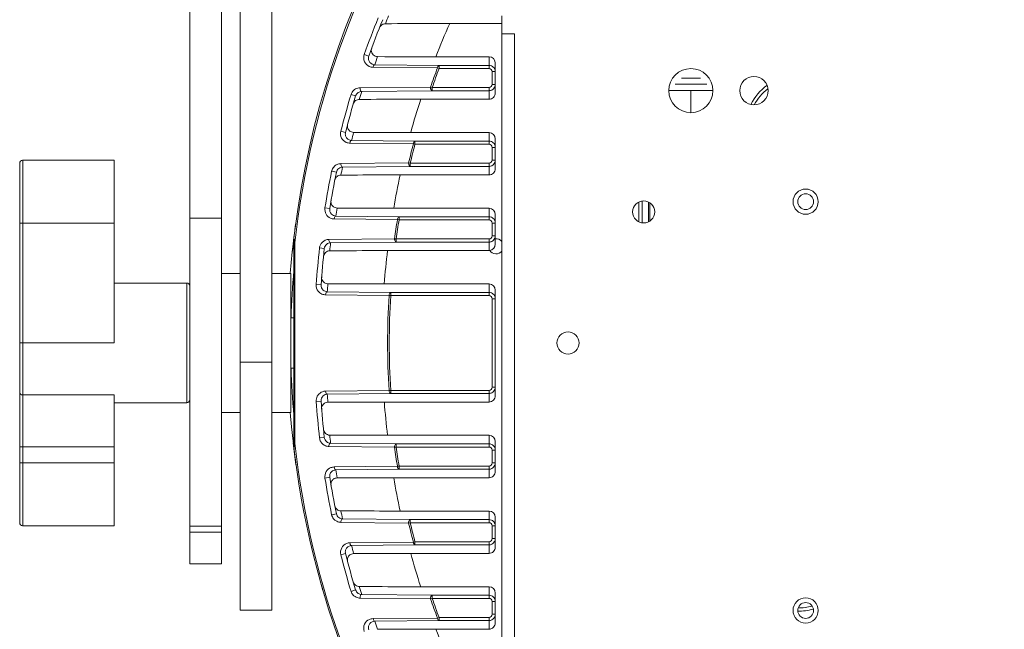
# Model space of a CAD drawing. Header units: millimetres. Extents: x 29170 to 33192, y 36 to 3108.
# Tile 80 of 256: x 29354 to 29510, y 2024 to 2120. Entities that reach past the tile are written whole.
import ezdxf

# ---------------------------------------------------------------- set-up
doc = ezdxf.new("R2010")
doc.units = ezdxf.units.MM
doc.layers.add('细实线', color=7, linetype='Continuous', lineweight=13)

msp = doc.modelspace()

# ---------------------------------------------------------------- linework, layer by layer
at = {"layer": '细实线'}
for p, q in [((29385.545, 2034.186), (29385.545, 2159.185)), ((29380.545, 2034.186), (29380.545, 2158.648)), ((29388.545, 2026.842), (29388.545, 2153.014)), ((29393.545, 2132.145), (29393.545, 2026.842)), ((29430.045, 2017.339), (29430.045, 2121.031)), ((29430.045, 2119.824), (29421.77, 2119.824)), ((29432.045, 2118.185), (29430.045, 2118.185)), ((29432.045, 2020.185), (29432.045, 2118.185)), ((29408.933, 2114.658), (29408.213, 2114.916)), ((29428.007, 2114.547), (29419.566, 2114.547)), ((29428.007, 2112.694), (29428.007, 2114.547)), ((29409.617, 2112.886), (29419.833, 2112.786)), ((29409.867, 2113.299), (29420.081, 2113.194)), ((29419.833, 2112.787), (29420.081, 2112.694)), ((29420.081, 2112.694), (29420.081, 2113.194)), ((29420.081, 2113.194), (29428.007, 2113.194)), ((29420.083, 2112.694), (29428.007, 2112.694)), ((29428.507, 2112.194), (29428.507, 2110.177)), ((29429.007, 2112.194), (29428.507, 2112.194)), ((29429.007, 2108.824), (29429.007, 2113.547)), ((29458.545, 2111.185), (29461.545, 2111.185)), ((29418.743, 2109.762), (29407.555, 2109.641)), ((29418.994, 2109.177), (29407.808, 2109.061)), ((29418.994, 2109.677), (29418.743, 2109.763)), ((29418.994, 2109.177), (29418.994, 2109.677)), ((29428.007, 2109.177), (29418.994, 2109.177)), ((29428.007, 2109.677), (29418.995, 2109.677)), ((29428.007, 2107.824), (29428.007, 2109.677)), ((29429.007, 2110.177), (29428.507, 2110.177)), ((29456.545, 2109.185), (29463.545, 2109.185)), ((29457.545, 2110.185), (29462.545, 2110.185)), ((29460.045, 2109.185), (29460.045, 2105.685)), ((29406.847, 2108.34), (29406.115, 2108.561)), ((29417.174, 2107.824), (29428.007, 2107.824)), ((29405.237, 2102.569), (29404.496, 2102.758)), ((29406.201, 2101.301), (29416.263, 2101.194)), ((29428.007, 2102.547), (29415.579, 2102.547)), ((29416.263, 2100.694), (29416.263, 2101.194)), ((29416.263, 2101.194), (29428.007, 2101.194)), ((29428.007, 2100.694), (29428.007, 2102.547)), ((29429.007, 2096.824), (29429.007, 2101.547)), ((29405.943, 2100.863), (29416.006, 2100.761)), ((29416.007, 2100.761), (29416.263, 2100.694)), ((29416.264, 2100.694), (29428.007, 2100.694)), ((29428.507, 2100.194), (29428.507, 2098.177)), ((29429.007, 2100.194), (29428.507, 2100.194)), ((29354.045, 2040.185), (29354.045, 2098.185)), ((29368.545, 2098.185), (29354.045, 2098.185)), ((29368.545, 2069.185), (29368.545, 2098.185)), ((29429.007, 2098.177), (29428.507, 2098.177)), ((29353.545, 2040.685), (29353.545, 2097.686)), ((29415.251, 2097.737), (29404.509, 2097.619)), ((29415.509, 2097.177), (29404.768, 2097.063)), ((29415.51, 2097.677), (29415.252, 2097.738)), ((29428.007, 2097.177), (29415.509, 2097.177)), ((29415.51, 2097.177), (29415.51, 2097.677)), ((29428.007, 2097.677), (29415.511, 2097.677)), ((29428.007, 2095.824), (29428.007, 2097.677)), ((29403.785, 2096.25), (29403.036, 2096.403)), ((29413.924, 2095.824), (29428.007, 2095.824)), ((29402.734, 2090.479), (29401.979, 2090.6)), ((29428.007, 2090.547), (29412.883, 2090.547)), ((29428.007, 2088.694), (29428.007, 2090.547)), ((29451.777, 2088.411), (29451.777, 2091.529)), ((29452.312, 2091.702), (29452.312, 2088.238)), ((29453.312, 2091.529), (29453.312, 2088.411)), ((29453.513, 2091.424), (29453.513, 2088.516)), ((29380.545, 2088.989), (29385.545, 2088.989)), ((29403.457, 2088.841), (29413.472, 2088.735)), ((29403.719, 2089.302), (29413.734, 2089.194)), ((29413.472, 2088.736), (29413.734, 2088.694)), ((29413.734, 2088.694), (29413.734, 2089.194)), ((29413.734, 2089.194), (29428.007, 2089.194)), ((29413.735, 2088.694), (29428.007, 2088.694)), ((29429.007, 2086.177), (29429.007, 2089.547)), ((29353.545, 2088.185), (29368.545, 2088.185)), ((29428.507, 2088.194), (29428.507, 2086.177)), ((29429.007, 2088.194), (29428.507, 2088.194)), ((29397.045, 2052.482), (29397.045, 2085.889)), ((29413.028, 2085.712), (29402.61, 2085.597)), ((29413.291, 2085.677), (29413.028, 2085.712)), ((29413.291, 2085.177), (29413.291, 2085.677)), ((29428.007, 2085.677), (29413.292, 2085.677)), ((29428.007, 2083.824), (29428.007, 2085.677)), ((29429.007, 2086.177), (29428.507, 2086.177)), ((29429.007, 2086.177), (29429.007, 2084.859)), ((29397.187, 2085.083), (29397.127, 2085.44)), ((29397.187, 2053.288), (29397.187, 2085.083)), ((29401.878, 2084.16), (29401.117, 2084.245)), ((29413.291, 2085.177), (29402.873, 2085.064)), ((29428.007, 2085.177), (29413.291, 2085.177)), ((29411.912, 2083.824), (29428.007, 2083.824)), ((29388.545, 2080.185), (29385.545, 2080.185)), ((29396.545, 2080.185), (29393.545, 2080.185)), ((29396.545, 2058.185), (29396.545, 2080.185)), ((29368.545, 2078.685), (29380.045, 2078.685)), ((29368.545, 2078.685), (29380.045, 2078.685)), ((29380.045, 2078.685), (29380.045, 2059.685)), ((29401.359, 2078.389), (29400.595, 2078.442)), ((29428.007, 2078.547), (29411.396, 2078.547)), ((29428.007, 2076.694), (29428.007, 2078.547)), ((29402.091, 2076.819), (29412.151, 2076.71)), ((29402.355, 2077.304), (29412.416, 2077.194)), ((29412.151, 2076.71), (29412.416, 2076.694)), ((29412.416, 2076.694), (29412.416, 2077.194)), ((29412.416, 2077.194), (29428.007, 2077.194)), ((29412.416, 2076.694), (29428.007, 2076.694)), ((29429.007, 2060.824), (29429.007, 2077.547)), ((29428.507, 2076.194), (29428.507, 2062.177)), ((29429.007, 2076.194), (29428.507, 2076.194)), ((29396.545, 2073.185), (29397.045, 2073.185)), ((29396.545, 2073.185), (29397.045, 2073.185)), ((29353.545, 2069.185), (29368.545, 2069.185)), ((29388.545, 2066.132), (29393.545, 2066.132)), ((29396.545, 2065.185), (29397.045, 2065.185)), ((29396.545, 2065.185), (29397.045, 2065.185)), ((29429.007, 2062.177), (29428.507, 2062.177)), ((29354.045, 2060.958), (29368.545, 2060.958)), ((29368.545, 2060.958), (29368.545, 2052.731)), ((29412.151, 2061.661), (29402.091, 2061.552)), ((29412.416, 2061.177), (29402.355, 2061.067)), ((29412.416, 2061.677), (29412.151, 2061.661)), ((29412.416, 2061.177), (29412.416, 2061.677)), ((29428.007, 2061.677), (29412.416, 2061.677)), ((29428.007, 2061.177), (29412.416, 2061.177)), ((29428.007, 2059.824), (29428.007, 2061.677)), ((29368.545, 2059.685), (29380.045, 2059.685)), ((29401.359, 2059.981), (29400.595, 2059.929)), ((29428.007, 2059.824), (29411.403, 2059.824)), ((29388.545, 2058.185), (29385.545, 2058.185)), ((29396.545, 2058.185), (29393.545, 2058.185)), ((29411.905, 2054.547), (29428.007, 2054.547)), ((29428.007, 2052.694), (29428.007, 2054.547)), ((29401.878, 2054.21), (29401.117, 2054.126)), ((29402.61, 2052.774), (29413.028, 2052.659)), ((29402.873, 2053.307), (29413.291, 2053.194)), ((29413.291, 2052.694), (29413.291, 2053.194)), ((29413.291, 2053.194), (29428.007, 2053.194)), ((29429.007, 2048.824), (29429.007, 2053.547)), ((29353.545, 2052.731), (29368.545, 2052.731)), ((29368.545, 2040.185), (29368.545, 2052.731)), ((29413.028, 2052.659), (29413.291, 2052.694)), ((29413.292, 2052.694), (29428.007, 2052.694)), ((29428.507, 2052.194), (29428.507, 2050.177)), ((29429.007, 2052.194), (29428.507, 2052.194)), ((29353.545, 2050.185), (29368.545, 2050.185)), ((29413.734, 2049.677), (29413.472, 2049.635)), ((29413.734, 2049.177), (29413.734, 2049.677)), ((29428.007, 2049.677), (29413.738, 2049.677)), ((29428.007, 2047.824), (29428.007, 2049.677)), ((29429.007, 2050.177), (29428.507, 2050.177)), ((29413.472, 2049.635), (29403.457, 2049.53)), ((29413.734, 2049.177), (29403.719, 2049.069)), ((29428.007, 2049.177), (29413.734, 2049.177)), ((29402.734, 2047.892), (29401.979, 2047.771)), ((29428.007, 2047.824), (29412.891, 2047.824)), ((29403.785, 2042.121), (29403.036, 2041.967)), ((29413.916, 2042.547), (29428.007, 2042.547)), ((29428.007, 2040.694), (29428.007, 2042.547)), ((29404.509, 2040.752), (29415.251, 2040.634)), ((29404.768, 2041.308), (29415.509, 2041.194)), ((29415.252, 2040.633), (29415.51, 2040.694)), ((29415.509, 2041.194), (29428.007, 2041.194)), ((29415.51, 2040.694), (29415.51, 2041.194)), ((29415.511, 2040.694), (29428.007, 2040.694)), ((29429.007, 2036.824), (29429.007, 2041.547)), ((29354.045, 2040.185), (29368.545, 2040.185)), ((29385.545, 2040.132), (29380.545, 2040.132)), ((29385.545, 2039.185), (29380.545, 2039.185)), ((29428.507, 2040.194), (29428.507, 2038.177)), ((29429.007, 2040.194), (29428.507, 2040.194)), ((29416.006, 2037.61), (29405.943, 2037.507)), ((29416.263, 2037.177), (29406.201, 2037.07)), ((29416.263, 2037.677), (29416.007, 2037.609)), ((29416.263, 2037.177), (29416.263, 2037.677)), ((29428.007, 2037.177), (29416.263, 2037.177)), ((29428.007, 2037.677), (29416.274, 2037.677)), ((29428.007, 2035.824), (29428.007, 2037.677)), ((29429.007, 2038.177), (29428.507, 2038.177)), ((29405.237, 2035.802), (29404.496, 2035.613)), ((29428.007, 2035.824), (29415.587, 2035.824)), ((29385.545, 2034.185), (29380.545, 2034.185)), ((29406.847, 2030.031), (29406.115, 2029.809)), ((29417.166, 2030.547), (29428.007, 2030.547)), ((29428.007, 2028.694), (29428.007, 2030.547)), ((29429.007, 2024.824), (29429.007, 2029.547)), ((29407.555, 2028.73), (29418.743, 2028.608)), ((29407.808, 2029.309), (29418.994, 2029.194)), ((29418.743, 2028.607), (29418.994, 2028.694)), ((29418.994, 2028.694), (29418.994, 2029.194)), ((29418.994, 2029.194), (29428.007, 2029.194)), ((29418.994, 2028.694), (29428.007, 2028.694)), ((29428.507, 2028.194), (29428.507, 2026.177)), ((29429.007, 2028.194), (29428.507, 2028.194)), ((29393.545, 2026.842), (29388.545, 2026.842)), ((29419.833, 2025.584), (29409.617, 2025.485)), ((29420.081, 2025.177), (29409.867, 2025.072)), ((29420.081, 2025.677), (29419.833, 2025.584)), ((29420.081, 2025.177), (29420.081, 2025.677)), ((29428.007, 2025.177), (29420.081, 2025.177)), ((29428.007, 2025.677), (29420.103, 2025.677)), ((29428.007, 2023.824), (29428.007, 2025.677)), ((29429.007, 2026.177), (29428.507, 2026.177)), ((29428.007, 2023.824), (29419.575, 2023.824))]:
    msp.add_line(p, q, dxfattribs=at)
for points in [[(29354.045, 2098.185), (29353.982, 2098.181), (29353.811, 2098.127), (29353.67, 2098.016), (29353.577, 2097.862), (29353.545, 2097.685)], [(29353.545, 2040.685), (29353.577, 2040.509), (29353.67, 2040.355), (29353.811, 2040.243), (29353.982, 2040.189), (29354.045, 2040.186)]]:
    msp.add_lwpolyline(points, dxfattribs=at)
for centre, radius in [((29460.045, 2109.185), 3.5), ((29470.045, 2109.185), 2.25), ((29478.245, 2091.585), 2), ((29478.245, 2091.585), 1.25), ((29452.545, 2089.97), 1.75), ((29440.545, 2069.185), 1.75), ((29478.245, 2026.785), 2), ((29478.245, 2026.785), 1.25)]:
    msp.add_circle(centre, radius, dxfattribs=at)
for centre, radius, start, end in [((29536.045, 2069.185), 140, 4.5118, 175.47238), ((29536.045, 2069.185), 139.765, 145.70416, 173.46892), ((29536.045, 2069.185), 135.765, 157.69216, 160.31583), ((29536.045, 2069.185), 135, 157.69216, 160.31583), ((29536.045, 2070.185), 134.001, 157.68729, 158.27186), ((29512.366, 2078.879), 99.419, 155.67957, 158.9759), ((29410.347, 2115.582), 1.013, 181.12862, 224.33763), ((29536.045, 2068.185), 134.001, 159.74669, 160.32593), ((29418.353, 3342.314), 1227.768, 269.625565, 270.056583), ((29536.045, 2069.185), 124.122, 159.43469, 160.91847), ((29536.045, 2069.185), 123.857, 159.43397, 160.91776), ((29428.007, 2112.194), 0.5, 359.99653, 89.99475), ((29428.005, 2112.193), 1.002, 13.99567, 26.89886), ((29428.003, 2112.193), 1.005, 0.03169, 13.95067), ((29407.578, 2108.11), 1.532, 118.95389, 131.93551), ((29407.573, 2108.118), 1.523, 90.66652, 118.94272), ((29536.045, 2070.185), 134.001, 163.13486, 163.7006), ((29428.007, 2110.177), 0.5, 270.00526, 0.00347), ((29428.007, 2110.181), 1.005, 270.03169, 283.95138), ((29428.006, 2110.179), 1.002, 283.99638, 296.90037), ((29477.155, 2103.185), 8.5, 126.49597, 153.28541), ((29477.155, 2103.185), 8, 128.04002, 151.87141), ((29536.045, 2069.185), 135.765, 163.14021, 165.68322), ((29536.045, 2069.185), 135, 163.14021, 165.68322), ((29511.493, 2076.425), 99.408, 161.58747, 164.76539), ((29536.045, 2068.185), 134.001, 165.13015, 165.69238), ((29414.385, 3247.968), 1145.422, 269.607169, 270.059702), ((29536.045, 2069.185), 124.122, 165.26247, 166.70117), ((29536.045, 2069.185), 123.857, 165.26202, 166.70071), ((29428.007, 2100.194), 0.5, 359.99653, 89.99475), ((29428.005, 2100.193), 1.002, 13.99567, 26.89886), ((29428.003, 2100.193), 1.005, 0.03169, 13.95067), ((29428.007, 2098.177), 0.5, 270.00526, 0.00347), ((29404.53, 2096.093), 1.527, 114.34341, 139.86919), ((29536.045, 2070.185), 134.001, 168.4292, 168.98243), ((29428.007, 2098.181), 1.005, 270.03169, 283.95138), ((29428.006, 2098.179), 1.002, 283.99638, 296.90037), ((29536.045, 2069.185), 135.765, 168.43507, 170.9248), ((29536.045, 2069.185), 135, 168.43507, 170.9248), ((29404.507, 2096.102), 1.501, 165.96008, 168.43282), ((29510.89, 2073.969), 99.398, 167.29854, 170.39926), ((29536.045, 2068.185), 134.001, 170.38208, 170.93316), ((29411.693, 3181.098), 1090.551, 269.592044, 270.062542), ((29536.045, 2069.185), 124.122, 170.93775, 172.34856), ((29536.045, 2069.185), 123.857, 170.9375, 172.34834), ((29428.007, 2088.194), 0.5, 359.99653, 89.99475), ((29536.045, 2069.185), 140, 172.19559, 174.02955), ((29428.005, 2088.193), 1.002, 13.99567, 26.89886), ((29428.003, 2088.193), 1.005, 0.03169, 13.95067), ((29428.007, 2086.177), 0.5, 270.00526, 0.00347), ((29429.138, 2084.515), 1.2, 39.36694, 96.25843), ((29536.045, 2069.185), 135.765, 173.6313, 176.09063), ((29402.59, 2084.081), 1.482, 168.64328, 173.62426), ((29402.642, 2084.071), 1.534, 154.40905, 168.64788), ((29402.632, 2084.072), 1.525, 113.27239, 154.3144), ((29536.045, 2069.185), 135, 173.6313, 176.09063), ((29536.045, 2070.185), 134.001, 173.62488, 174.17079), ((29428.007, 2086.181), 1.005, 270.03169, 283.95138), ((29428.006, 2086.179), 1.002, 283.99638, 296.90037), ((29402.749, 2082.782), 1.013, 112.22633, 154.13908), ((29510.536, 2071.511), 99.39, 172.88369, 175.94063), ((29429.138, 2084.515), 1.2, 212.7127, 320.45282), ((29528.094, 2069.185), 131.55, 175.00328, 178.25094), ((29380.045, 2078.185), 0.5, 0, 90), ((29402.111, 2078.339), 1.519, 176.12509, 218.17158), ((29536.045, 2068.185), 134.001, 175.55339, 176.09828), ((29410.195, 3135.762), 1057.215, 269.580152, 270.065077), ((29402.115, 2078.34), 1.523, 218.09995, 246.3235), ((29536.045, 2069.185), 124.122, 176.52444, 183.47557), ((29536.045, 2069.185), 123.857, 176.52438, 183.47562), ((29428.007, 2076.194), 0.5, 359.99653, 89.99475), ((29428.005, 2076.193), 1.002, 13.99567, 26.89886), ((29428.003, 2076.193), 1.005, 0.03169, 13.95067), ((29528.026, 2069.182), 131.481, 181.74818, 184.99754), ((29428.007, 2062.177), 0.5, 270.00526, 0.00347), ((29402.115, 2060.031), 1.523, 110.96246, 142.578), ((29536.045, 2070.185), 134.001, 183.90172, 184.44661), ((29428.007, 2062.181), 1.005, 270.03169, 283.95138), ((29428.006, 2062.179), 1.002, 283.99638, 296.90037), ((29380.045, 2060.185), 0.5, 270, 0), ((29536.045, 2069.185), 135.765, 183.90937, 186.3687), ((29536.045, 2069.185), 135, 183.90937, 186.3687), ((29410.197, 1002.201), 1057.624, 89.934679, 90.419807), ((29510.547, 2066.59), 99.374, 183.90437, 186.961), ((29536.045, 2069.185), 140, 184.5118, 214.29584), ((29536.045, 2069.185), 140, 214.31294, 355.47232), ((29402.749, 2055.589), 1.013, 205.89205, 247.74654), ((29536.045, 2068.186), 134.001, 185.82921, 186.37512), ((29536.045, 2069.185), 140, 186.52034, 187.92695), ((29536.045, 2069.185), 139.765, 186.53108, 214.29584), ((29402.624, 2054.294), 1.516, 186.39237, 198.61197), ((29402.633, 2054.299), 1.526, 220.84366, 247.93829), ((29536.045, 2069.185), 124.122, 187.6514, 189.06224), ((29536.045, 2069.185), 123.857, 187.65167, 189.06267), ((29428.007, 2052.194), 0.5, 359.99653, 89.99475), ((29428.005, 2052.193), 1.002, 13.99567, 26.89886), ((29428.003, 2052.193), 1.005, 0.03169, 13.95067), ((29428.007, 2050.177), 0.5, 270.00526, 0.00347), ((29536.045, 2070.185), 134.001, 189.06684, 189.61792), ((29428.007, 2050.181), 1.005, 270.03169, 283.95138), ((29428.006, 2050.179), 1.002, 283.99638, 296.90037), ((29536.045, 2069.185), 135.765, 189.0752, 191.56493), ((29536.045, 2069.185), 135, 189.0752, 191.56493), ((29411.695, 956.839), 1090.985, 89.93721, 90.407914), ((29510.91, 2064.128), 99.366, 189.4437, 192.54375), ((29404.517, 2042.271), 1.512, 191.57367, 199.28778), ((29536.045, 2068.186), 134.001, 191.01757, 191.5708), ((29404.535, 2042.285), 1.535, 225.88739, 243.16386), ((29536.045, 2069.185), 124.122, 193.2988, 194.73756), ((29536.045, 2069.185), 123.857, 193.2993, 194.73908), ((29428.007, 2040.194), 0.5, 359.99653, 89.99475), ((29428.005, 2040.193), 1.002, 13.99567, 26.89886), ((29428.003, 2040.193), 1.005, 0.03169, 13.95067), ((29428.007, 2038.177), 0.5, 270.00526, 0.00347), ((29428.007, 2038.181), 1.005, 270.03169, 283.95138), ((29428.006, 2038.179), 1.002, 283.99638, 296.90037), ((29536.045, 2069.185), 135.765, 194.31678, 196.85979), ((29536.045, 2069.185), 135, 194.31678, 196.85979), ((29536.045, 2070.185), 134.001, 194.30762, 194.86985), ((29414.388, 889.922), 1145.902, 89.940043, 90.392789), ((29511.525, 2061.663), 99.357, 195.07385, 198.2507), ((29536.045, 2069.185), 140, 195.72447, 196.6902), ((29407.561, 2030.248), 1.511, 196.8655, 203.27225), ((29536.045, 2068.186), 134.001, 196.2994, 196.86514), ((29407.578, 2030.263), 1.534, 229.63906, 244.87342), ((29536.045, 2069.185), 124.122, 199.08155, 200.56543), ((29536.045, 2069.185), 123.857, 199.08202, 200.56933), ((29428.007, 2028.194), 0.5, 359.99653, 89.99475), ((29428.005, 2028.193), 1.002, 13.99567, 26.89886), ((29428.003, 2028.193), 1.005, 0.03169, 13.95067), ((29477.155, 2035.185), 8.5, 268.84789, 285.37751), ((29477.155, 2035.185), 8, 269.23369, 285.00001), ((29536.045, 2070.186), 134.001, 199.67407, 200.25331), ((29428.007, 2026.177), 0.5, 270.00526, 0.00347), ((29428.007, 2026.181), 1.005, 270.03169, 283.95138), ((29428.006, 2026.179), 1.002, 283.99638, 296.90037), ((29418.356, 795.497), 1228.327, 89.943153, 90.374392), ((29512.41, 2059.196), 99.346, 200.8576, 204.15233)]:
    msp.add_arc(centre, radius, start, end, dxfattribs=at)
for centre, start_param, end_param in [((29428.007, 2113.547), -1.5707963, 0), ((29428.007, 2108.824), -3.1415927, -1.5707963), ((29428.007, 2101.547), -1.5707963, 0), ((29428.007, 2096.824), -3.1415927, -1.5707963), ((29428.007, 2089.547), -1.5707963, 0), ((29428.007, 2084.859), -3.0201478, -1.5707963), ((29428.007, 2084.824), -3.1415927, -2.9986245), ((29428.007, 2077.547), -1.5707963, 0), ((29428.007, 2060.824), -3.1415927, -1.5707963), ((29428.007, 2053.547), -1.5707963, 0), ((29428.007, 2048.824), -3.1415927, -1.5707963), ((29428.007, 2041.547), -1.5707963, 0), ((29428.007, 2036.824), -3.1415927, -1.5707963), ((29428.007, 2029.547), -1.5707963, 0), ((29428.007, 2024.824), -3.1415927, -1.5707963)]:
    msp.add_ellipse(centre, major_axis=(0, 1), ratio=0.9998477, start_param=start_param, end_param=end_param, dxfattribs=at)
for points, knots in [([(29411.565, 2119.792), (29411.374, 2119.791), (29410.974, 2119.672), (29410.709, 2119.344), (29410.634, 2119.156)], [0, 0, 0, 0, 0.4852924, 1, 1, 1, 1]), ([(29421.77, 2119.824), (29420.9, 2119.824), (29417.499, 2119.822), (29414.097, 2119.813), (29411.565, 2119.792)], [0, 0, 0, 0, 0.2556453, 1, 1, 1, 1]), ([(29408.213, 2114.916), (29408.083, 2114.553), (29408.117, 2113.73), (29408.693, 2113.167), (29409.011, 2113.021)], [0, 0, 0, 0, 0.5239834, 1, 1, 1, 1]), ([(29408.933, 2114.658), (29408.871, 2114.484), (29408.849, 2114.116), (29409.126, 2113.532), (29409.586, 2113.304), (29409.867, 2113.299)], [0, 0, 0, 0, 0.2951412, 0.5519376, 1, 1, 1, 1]), ([(29409.867, 2113.299), (29409.836, 2113.298), (29409.672, 2113.224), (29409.63, 2113.024), (29409.617, 2112.886)], [0, 0, 0, 0, 0.1815085, 1, 1, 1, 1]), ([(29420.081, 2113.194), (29420.051, 2113.193), (29419.889, 2113.12), (29419.847, 2112.923), (29419.833, 2112.787)], [0, 0, 0, 0, 0.1811901, 1, 1, 1, 1]), ([(29407.808, 2109.061), (29407.615, 2109.058), (29407.188, 2108.928), (29406.913, 2108.558), (29406.847, 2108.34)], [0, 0, 0, 0, 0.4583703, 1, 1, 1, 1]), ([(29407.808, 2109.061), (29407.72, 2109.064), (29407.556, 2109.289), (29407.545, 2109.506), (29407.555, 2109.641)], [0, 0, 0, 0, 0.3936085, 1, 1, 1, 1]), ([(29418.743, 2109.763), (29418.731, 2109.693), (29418.742, 2109.551), (29418.79, 2109.34), (29418.905, 2109.18), (29418.994, 2109.177)], [0, 0, 0, 0, 0.3158727, 0.6090938, 1, 1, 1, 1]), ([(29407.43, 2107.793), (29407.225, 2107.792), (29406.793, 2107.653), (29406.53, 2107.276), (29406.468, 2107.067)], [0, 0, 0, 0, 0.4846691, 1, 1, 1, 1]), ([(29417.174, 2107.824), (29416.343, 2107.824), (29413.095, 2107.822), (29409.847, 2107.813), (29407.43, 2107.793)], [0, 0, 0, 0, 0.2558556, 1, 1, 1, 1]), ([(29404.496, 2102.758), (29404.405, 2102.402), (29404.495, 2101.628), (29405.062, 2101.116), (29405.37, 2100.984)], [0, 0, 0, 0, 0.5233143, 1, 1, 1, 1]), ([(29405.54, 2103.488), (29405.557, 2103.303), (29405.697, 2102.943), (29406.003, 2102.712), (29406.168, 2102.645)], [0, 0, 0, 0, 0.5111545, 1, 1, 1, 1]), ([(29405.237, 2102.569), (29405.194, 2102.398), (29405.201, 2102.049), (29405.495, 2101.509), (29405.933, 2101.305), (29406.201, 2101.301)], [0, 0, 0, 0, 0.2943648, 0.5522972, 1, 1, 1, 1]), ([(29406.201, 2101.301), (29406.168, 2101.3), (29406.073, 2101.258), (29405.979, 2101.093), (29405.95, 2100.947), (29405.943, 2100.863)], [0, 0, 0, 0, 0.1793728, 0.5370738, 1, 1, 1, 1]), ([(29416.263, 2101.194), (29416.231, 2101.193), (29416.137, 2101.151), (29416.043, 2100.989), (29416.013, 2100.844), (29416.007, 2100.761)], [0, 0, 0, 0, 0.1793023, 0.5367467, 1, 1, 1, 1]), ([(29404.768, 2097.063), (29404.562, 2097.06), (29404.104, 2096.91), (29403.834, 2096.49), (29403.785, 2096.25)], [0, 0, 0, 0, 0.4564401, 1, 1, 1, 1]), ([(29404.768, 2097.063), (29404.73, 2097.064), (29404.616, 2097.125), (29404.523, 2097.336), (29404.504, 2097.518), (29404.509, 2097.619)], [0, 0, 0, 0, 0.1743963, 0.5391447, 1, 1, 1, 1]), ([(29415.252, 2097.738), (29415.242, 2097.669), (29415.256, 2097.533), (29415.307, 2097.329), (29415.424, 2097.18), (29415.51, 2097.177)], [0, 0, 0, 0, 0.3158766, 0.6065474, 1, 1, 1, 1]), ([(29404.514, 2095.794), (29404.295, 2095.792), (29403.832, 2095.632), (29403.576, 2095.206), (29403.531, 2094.977)], [0, 0, 0, 0, 0.4842526, 1, 1, 1, 1]), ([(29413.924, 2095.824), (29413.121, 2095.824), (29409.984, 2095.822), (29406.848, 2095.813), (29404.514, 2095.794)], [0, 0, 0, 0, 0.2559456, 1, 1, 1, 1]), ([(29401.979, 2090.6), (29401.926, 2090.266), (29402.051, 2089.571), (29402.567, 2089.107), (29402.848, 2088.978)], [0, 0, 0, 0, 0.5218815, 1, 1, 1, 1]), ([(29402.734, 2090.479), (29402.686, 2090.177), (29402.885, 2089.546), (29403.464, 2089.306), (29403.719, 2089.302)], [0, 0, 0, 0, 0.5454837, 1, 1, 1, 1]), ([(29402.944, 2091.416), (29402.973, 2091.241), (29403.126, 2090.91), (29403.422, 2090.7), (29403.58, 2090.64)], [0, 0, 0, 0, 0.5114736, 1, 1, 1, 1]), ([(29403.719, 2089.302), (29403.685, 2089.301), (29403.585, 2089.256), (29403.489, 2089.082), (29403.461, 2088.928), (29403.457, 2088.841)], [0, 0, 0, 0, 0.179389, 0.5383825, 1, 1, 1, 1]), ([(29413.734, 2089.194), (29413.7, 2089.193), (29413.601, 2089.148), (29413.505, 2088.975), (29413.477, 2088.823), (29413.472, 2088.736)], [0, 0, 0, 0, 0.1794157, 0.5382525, 1, 1, 1, 1]), ([(29397.127, 2085.44), (29397.111, 2085.536), (29397.091, 2085.595), (29397.05, 2085.967), (29397.047, 2085.907)], [0, 0, 0, 0, 0.6159335, 1, 1, 1, 1]), ([(29402.873, 2085.064), (29402.836, 2085.065), (29402.725, 2085.122), (29402.629, 2085.324), (29402.608, 2085.499), (29402.61, 2085.597)], [0, 0, 0, 0, 0.1764083, 0.539526, 1, 1, 1, 1]), ([(29413.028, 2085.712), (29413.021, 2085.646), (29413.037, 2085.515), (29413.091, 2085.318), (29413.207, 2085.18), (29413.291, 2085.177)], [0, 0, 0, 0, 0.3161302, 0.6046594, 1, 1, 1, 1]), ([(29397.045, 2085.064), (29397.045, 2085.078), (29397.12, 2085.07), (29397.152, 2085.081), (29397.187, 2085.083)], [0, 0, 0, 0, 0.2733524, 1, 1, 1, 1]), ([(29402.873, 2085.064), (29402.656, 2085.061), (29402.167, 2084.892), (29401.906, 2084.42), (29401.878, 2084.16)], [0, 0, 0, 0, 0.454728, 1, 1, 1, 1]), ([(29411.912, 2083.824), (29411.129, 2083.824), (29408.071, 2083.822), (29405.013, 2083.814), (29402.737, 2083.795)], [0, 0, 0, 0, 0.2559259, 1, 1, 1, 1]), ([(29401.359, 2078.389), (29401.339, 2078.099), (29401.564, 2077.522), (29402.113, 2077.308), (29402.355, 2077.304)], [0, 0, 0, 0, 0.5456888, 1, 1, 1, 1]), ([(29401.5, 2079.267), (29401.522, 2079.2), (29401.635, 2078.95), (29401.853, 2078.751), (29402.036, 2078.667)], [0, 0, 0, 0, 0.2609321, 1, 1, 1, 1]), ([(29402.355, 2077.304), (29402.32, 2077.303), (29402.216, 2077.254), (29402.119, 2077.071), (29402.093, 2076.91), (29402.091, 2076.819)], [0, 0, 0, 0, 0.1788835, 0.5391899, 1, 1, 1, 1]), ([(29412.416, 2077.194), (29412.381, 2077.193), (29412.277, 2077.145), (29412.18, 2076.961), (29412.154, 2076.801), (29412.151, 2076.71)], [0, 0, 0, 0, 0.1789144, 0.5391653, 1, 1, 1, 1]), ([(29353.545, 2061.391), (29353.545, 2061.334), (29353.572, 2061.217), (29353.725, 2061.023), (29353.919, 2060.958), (29354.045, 2060.958)], [0, 0, 0, 0, 0.2351705, 0.4805351, 1, 1, 1, 1]), ([(29400.906, 2060.956), (29400.852, 2060.886), (29400.657, 2060.581), (29400.577, 2060.202), (29400.595, 2059.929)], [0, 0, 0, 0, 0.2434994, 1, 1, 1, 1]), ([(29402.355, 2061.067), (29402.113, 2061.063), (29401.564, 2060.849), (29401.339, 2060.272), (29401.359, 2059.981)], [0, 0, 0, 0, 0.4541956, 1, 1, 1, 1]), ([(29402.355, 2061.067), (29402.32, 2061.068), (29402.216, 2061.117), (29402.119, 2061.3), (29402.093, 2061.461), (29402.091, 2061.552)], [0, 0, 0, 0, 0.1788835, 0.5391897, 1, 1, 1, 1]), ([(29412.151, 2061.661), (29412.149, 2061.599), (29412.172, 2061.421), (29412.288, 2061.181), (29412.416, 2061.177)], [0, 0, 0, 0, 0.3254765, 1, 1, 1, 1]), ([(29402.035, 2059.703), (29401.852, 2059.619), (29401.634, 2059.42), (29401.522, 2059.17), (29401.5, 2059.103)], [0, 0, 0, 0, 0.7390449, 1, 1, 1, 1]), ([(29411.905, 2054.547), (29411.123, 2054.547), (29408.067, 2054.549), (29405.011, 2054.557), (29402.737, 2054.576)], [0, 0, 0, 0, 0.2559292, 1, 1, 1, 1]), ([(29397.047, 2052.463), (29397.043, 2052.505), (29397.082, 2052.565), (29397.069, 2052.647), (29397.084, 2052.702), (29397.103, 2052.754), (29397.12, 2052.952), (29397.16, 2053.129), (29397.187, 2053.288)], [0, 0, 0, 0, 0.1515151, 0.2262208, 0.2905232, 0.3522522, 0.4219515, 1, 1, 1, 1]), ([(29397.045, 2053.306), (29397.045, 2053.293), (29397.12, 2053.301), (29397.152, 2053.29), (29397.187, 2053.288)], [0, 0, 0, 0, 0.2733697, 1, 1, 1, 1]), ([(29401.878, 2054.21), (29401.907, 2053.951), (29402.167, 2053.48), (29402.655, 2053.31), (29402.873, 2053.307)], [0, 0, 0, 0, 0.5446365, 1, 1, 1, 1]), ([(29402.873, 2053.307), (29402.836, 2053.305), (29402.725, 2053.249), (29402.629, 2053.047), (29402.608, 2052.872), (29402.61, 2052.774)], [0, 0, 0, 0, 0.1764004, 0.5395433, 1, 1, 1, 1]), ([(29413.291, 2053.194), (29413.253, 2053.193), (29413.142, 2053.136), (29413.047, 2052.933), (29413.025, 2052.757), (29413.028, 2052.659)], [0, 0, 0, 0, 0.1761806, 0.5395143, 1, 1, 1, 1]), ([(29402.921, 2049.425), (29402.623, 2049.306), (29402.064, 2048.844), (29401.924, 2048.118), (29401.979, 2047.771)], [0, 0, 0, 0, 0.4772922, 1, 1, 1, 1]), ([(29403.719, 2049.069), (29403.464, 2049.065), (29402.885, 2048.825), (29402.686, 2048.194), (29402.734, 2047.892)], [0, 0, 0, 0, 0.4544527, 1, 1, 1, 1]), ([(29403.719, 2049.069), (29403.685, 2049.07), (29403.585, 2049.115), (29403.489, 2049.289), (29403.461, 2049.443), (29403.457, 2049.53)], [0, 0, 0, 0, 0.1793888, 0.5383823, 1, 1, 1, 1]), ([(29413.472, 2049.635), (29413.472, 2049.576), (29413.498, 2049.406), (29413.612, 2049.181), (29413.734, 2049.177)], [0, 0, 0, 0, 0.3265024, 1, 1, 1, 1]), ([(29403.579, 2047.731), (29403.421, 2047.67), (29403.125, 2047.46), (29402.973, 2047.128), (29402.944, 2046.953)], [0, 0, 0, 0, 0.4884719, 1, 1, 1, 1]), ([(29403.531, 2043.393), (29403.576, 2043.165), (29403.832, 2042.739), (29404.295, 2042.579), (29404.514, 2042.577)], [0, 0, 0, 0, 0.5157427, 1, 1, 1, 1]), ([(29403.785, 2042.121), (29403.834, 2041.881), (29404.104, 2041.46), (29404.562, 2041.311), (29404.768, 2041.308)], [0, 0, 0, 0, 0.54348, 1, 1, 1, 1]), ([(29413.916, 2042.547), (29413.114, 2042.547), (29409.98, 2042.549), (29406.846, 2042.557), (29404.514, 2042.577)], [0, 0, 0, 0, 0.2559489, 1, 1, 1, 1]), ([(29404.768, 2041.308), (29404.73, 2041.307), (29404.616, 2041.246), (29404.523, 2041.035), (29404.504, 2040.853), (29404.509, 2040.752)], [0, 0, 0, 0, 0.1743962, 0.5391449, 1, 1, 1, 1]), ([(29415.51, 2041.194), (29415.471, 2041.193), (29415.357, 2041.131), (29415.265, 2040.918), (29415.246, 2040.735), (29415.252, 2040.633)], [0, 0, 0, 0, 0.1739037, 0.5390126, 1, 1, 1, 1]), ([(29405.406, 2037.401), (29405.09, 2037.275), (29404.501, 2036.765), (29404.403, 2035.975), (29404.496, 2035.613)], [0, 0, 0, 0, 0.4763188, 1, 1, 1, 1]), ([(29406.201, 2037.07), (29406.168, 2037.071), (29406.073, 2037.113), (29405.979, 2037.278), (29405.95, 2037.424), (29405.943, 2037.507)], [0, 0, 0, 0, 0.1793726, 0.5370736, 1, 1, 1, 1]), ([(29416.007, 2037.609), (29416.008, 2037.553), (29416.036, 2037.391), (29416.147, 2037.181), (29416.263, 2037.177)], [0, 0, 0, 0, 0.3279315, 1, 1, 1, 1]), ([(29406.201, 2037.07), (29405.933, 2037.066), (29405.495, 2036.862), (29405.201, 2036.322), (29405.194, 2035.973), (29405.237, 2035.802)], [0, 0, 0, 0, 0.447654, 0.70551, 1, 1, 1, 1]), ([(29406.165, 2035.724), (29405.998, 2035.657), (29405.691, 2035.422), (29405.554, 2035.057), (29405.538, 2034.87)], [0, 0, 0, 0, 0.4886801, 1, 1, 1, 1]), ([(29406.468, 2031.304), (29406.53, 2031.095), (29406.793, 2030.718), (29407.225, 2030.579), (29407.43, 2030.578)], [0, 0, 0, 0, 0.5153211, 1, 1, 1, 1]), ([(29406.847, 2030.031), (29406.913, 2029.813), (29407.188, 2029.443), (29407.615, 2029.312), (29407.808, 2029.309)], [0, 0, 0, 0, 0.5415252, 1, 1, 1, 1]), ([(29417.166, 2030.547), (29416.336, 2030.547), (29413.091, 2030.549), (29409.845, 2030.558), (29407.43, 2030.578)], [0, 0, 0, 0, 0.2558591, 1, 1, 1, 1]), ([(29407.808, 2029.309), (29407.72, 2029.307), (29407.556, 2029.082), (29407.545, 2028.865), (29407.555, 2028.73)], [0, 0, 0, 0, 0.3936086, 1, 1, 1, 1]), ([(29418.994, 2029.194), (29418.905, 2029.191), (29418.742, 2028.962), (29418.732, 2028.743), (29418.743, 2028.607)], [0, 0, 0, 0, 0.3928733, 1, 1, 1, 1]), ([(29409.032, 2025.359), (29408.709, 2025.217), (29408.119, 2024.654), (29408.082, 2023.821), (29408.213, 2023.455)], [0, 0, 0, 0, 0.4758132, 1, 1, 1, 1]), ([(29409.867, 2025.072), (29409.586, 2025.067), (29409.126, 2024.839), (29408.849, 2024.255), (29408.871, 2023.887), (29408.933, 2023.713)], [0, 0, 0, 0, 0.4481081, 0.7047812, 1, 1, 1, 1]), ([(29409.867, 2025.072), (29409.836, 2025.072), (29409.672, 2025.147), (29409.63, 2025.347), (29409.617, 2025.485)], [0, 0, 0, 0, 0.1815092, 1, 1, 1, 1]), ([(29419.833, 2025.584), (29419.837, 2025.53), (29419.866, 2025.378), (29419.972, 2025.181), (29420.081, 2025.177)], [0, 0, 0, 0, 0.3298939, 1, 1, 1, 1])]:
    msp.add_open_spline(points, degree=3, knots=knots, dxfattribs=at)
for points in [[(29409.396, 2115.931), (29409.353, 2115.814), (29409.332, 2115.687), (29409.334, 2115.562)], [(29409.622, 2114.874), (29409.801, 2114.691), (29410.073, 2114.574), (29410.33, 2114.573)], [(29409.011, 2113.021), (29409.199, 2112.935), (29409.41, 2112.888), (29409.617, 2112.886)], [(29428.007, 2113.194), (29428.138, 2113.194), (29428.271, 2113.167), (29428.392, 2113.117)], [(29428.392, 2113.117), (29428.605, 2113.028), (29428.795, 2112.852), (29428.899, 2112.647)], [(29406.553, 2109.25), (29406.351, 2109.068), (29406.194, 2108.822), (29406.115, 2108.561)], [(29428.93, 2109.792), (29428.841, 2109.579), (29428.665, 2109.389), (29428.46, 2109.285)], [(29429.007, 2110.177), (29429.007, 2110.046), (29428.981, 2109.913), (29428.93, 2109.792)], [(29405.569, 2103.841), (29405.538, 2103.727), (29405.528, 2103.605), (29405.54, 2103.488)], [(29406.168, 2102.645), (29406.282, 2102.599), (29406.408, 2102.574), (29406.532, 2102.573)], [(29428.007, 2101.194), (29428.138, 2101.194), (29428.271, 2101.167), (29428.392, 2101.117)], [(29405.37, 2100.984), (29405.549, 2100.907), (29405.748, 2100.865), (29405.943, 2100.863)], [(29428.392, 2101.117), (29428.605, 2101.028), (29428.795, 2100.852), (29428.899, 2100.647)], [(29429.007, 2098.177), (29429.007, 2098.046), (29428.981, 2097.913), (29428.93, 2097.792)], [(29403.363, 2097.077), (29403.215, 2096.902), (29403.106, 2096.688), (29403.05, 2096.467)], [(29404.509, 2097.619), (29404.301, 2097.616), (29404.09, 2097.569), (29403.901, 2097.484)], [(29428.93, 2097.792), (29428.841, 2097.579), (29428.665, 2097.389), (29428.46, 2097.285)], [(29402.944, 2091.752), (29402.925, 2091.641), (29402.925, 2091.526), (29402.944, 2091.416)], [(29403.58, 2090.64), (29403.69, 2090.598), (29403.81, 2090.575), (29403.928, 2090.574)], [(29402.848, 2088.978), (29403.037, 2088.891), (29403.249, 2088.843), (29403.457, 2088.841)], [(29428.007, 2089.194), (29428.138, 2089.194), (29428.271, 2089.167), (29428.392, 2089.117)], [(29428.392, 2089.117), (29428.605, 2089.028), (29428.795, 2088.852), (29428.899, 2088.647)], [(29402.61, 2085.597), (29402.412, 2085.594), (29402.211, 2085.552), (29402.03, 2085.473)], [(29428.93, 2085.792), (29428.841, 2085.579), (29428.665, 2085.389), (29428.46, 2085.285)], [(29429.007, 2086.177), (29429.007, 2086.046), (29428.981, 2085.913), (29428.93, 2085.792)], [(29401.837, 2083.224), (29401.787, 2083.119), (29401.754, 2083.004), (29401.742, 2082.888)], [(29402.737, 2083.795), (29402.611, 2083.794), (29402.483, 2083.768), (29402.366, 2083.72)], [(29401.452, 2079.662), (29401.441, 2079.53), (29401.458, 2079.393), (29401.5, 2079.267)], [(29402.036, 2078.667), (29402.164, 2078.608), (29402.307, 2078.576), (29402.448, 2078.575)], [(29401.504, 2076.945), (29401.687, 2076.865), (29401.891, 2076.821), (29402.091, 2076.819)], [(29428.007, 2077.194), (29428.138, 2077.194), (29428.271, 2077.167), (29428.392, 2077.117)], [(29428.392, 2077.117), (29428.605, 2077.028), (29428.795, 2076.852), (29428.899, 2076.647)], [(29429.007, 2062.177), (29429.007, 2062.046), (29428.981, 2061.913), (29428.93, 2061.792)], [(29402.091, 2061.552), (29401.914, 2061.55), (29401.735, 2061.516), (29401.57, 2061.453)], [(29428.93, 2061.792), (29428.841, 2061.579), (29428.665, 2061.389), (29428.46, 2061.285)], [(29401.5, 2059.103), (29401.458, 2058.977), (29401.441, 2058.841), (29401.452, 2058.709)], [(29402.448, 2059.796), (29402.307, 2059.795), (29402.163, 2059.763), (29402.035, 2059.703)], [(29401.742, 2055.483), (29401.754, 2055.367), (29401.787, 2055.251), (29401.838, 2055.146)], [(29402.365, 2054.651), (29402.482, 2054.603), (29402.611, 2054.577), (29402.737, 2054.576)], [(29401.187, 2053.811), (29401.25, 2053.625), (29401.35, 2053.449), (29401.478, 2053.301)], [(29402.06, 2052.885), (29402.233, 2052.815), (29402.423, 2052.776), (29402.61, 2052.774)], [(29428.007, 2053.194), (29428.138, 2053.194), (29428.271, 2053.167), (29428.392, 2053.117)], [(29428.392, 2053.117), (29428.605, 2053.028), (29428.795, 2052.852), (29428.899, 2052.647)], [(29428.93, 2049.792), (29428.841, 2049.579), (29428.665, 2049.389), (29428.46, 2049.285)], [(29429.007, 2050.177), (29429.007, 2050.046), (29428.981, 2049.913), (29428.93, 2049.792)], [(29403.457, 2049.53), (29403.275, 2049.528), (29403.09, 2049.491), (29402.921, 2049.425)], [(29402.944, 2046.953), (29402.925, 2046.844), (29402.925, 2046.729), (29402.944, 2046.619)], [(29403.928, 2047.797), (29403.81, 2047.796), (29403.69, 2047.773), (29403.579, 2047.731)], [(29403.09, 2041.771), (29403.167, 2041.552), (29403.299, 2041.345), (29403.466, 2041.183)], [(29403.842, 2040.915), (29404.046, 2040.812), (29404.28, 2040.755), (29404.509, 2040.752)], [(29428.007, 2041.194), (29428.138, 2041.194), (29428.271, 2041.167), (29428.392, 2041.117)], [(29428.392, 2041.117), (29428.605, 2041.028), (29428.795, 2040.852), (29428.899, 2040.647)], [(29405.943, 2037.507), (29405.761, 2037.505), (29405.575, 2037.469), (29405.406, 2037.401)], [(29428.93, 2037.792), (29428.841, 2037.579), (29428.665, 2037.389), (29428.46, 2037.285)], [(29429.007, 2038.177), (29429.007, 2038.046), (29428.981, 2037.913), (29428.93, 2037.792)], [(29406.532, 2035.798), (29406.407, 2035.797), (29406.28, 2035.771), (29406.165, 2035.724)], [(29405.538, 2034.87), (29405.529, 2034.757), (29405.539, 2034.64), (29405.569, 2034.53)], [(29406.173, 2029.651), (29406.264, 2029.439), (29406.409, 2029.243), (29406.585, 2029.094)], [(29406.927, 2028.874), (29407.121, 2028.783), (29407.34, 2028.732), (29407.555, 2028.73)], [(29428.007, 2029.194), (29428.138, 2029.194), (29428.271, 2029.167), (29428.392, 2029.117)], [(29428.392, 2029.117), (29428.605, 2029.028), (29428.795, 2028.852), (29428.899, 2028.647)], [(29409.617, 2025.485), (29409.417, 2025.483), (29409.214, 2025.439), (29409.032, 2025.359)], [(29428.93, 2025.792), (29428.841, 2025.579), (29428.665, 2025.389), (29428.46, 2025.285)], [(29429.007, 2026.177), (29429.007, 2026.046), (29428.981, 2025.913), (29428.93, 2025.792)]]:
    msp.add_open_spline(points, degree=3, dxfattribs=at)

doc.saveas('drawing.dxf')
